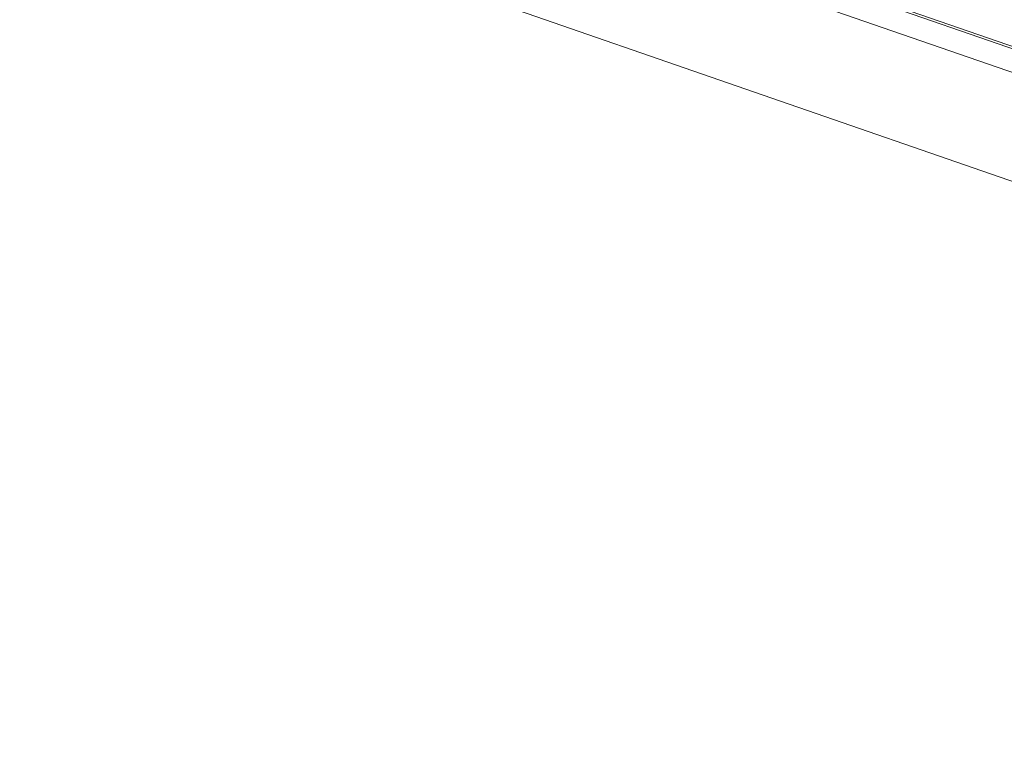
# Model space of a CAD drawing. Header units: inches. Extents: x 424 to 2043, y -237 to 445.
# Tile 228 of 256: x 712.169 to 713.142, y 11.353 to 12.075. Entities that reach past the tile are written whole.
import ezdxf

# ---------------------------------------------------------------- set-up
doc = ezdxf.new("R2010")
doc.units = ezdxf.units.IN
doc.header["$MEASUREMENT"] = 0
doc.layers.add('A-DOOR', color=31, linetype='Continuous', lineweight=9)
doc.styles.get("Standard").update_dxf_attribs({"font": 'arial.ttf'})
doc.dimstyles.new('ISO-25', dxfattribs={"dimtxt": 1.2, "dimasz": 0.5, "dimexe": 0.8, "dimexo": 50, "dimtad": 1, "dimtoh": 1, "dimdec": 1, "dimdsep": 46, "dimtxsty": 'Standard', "dimblk": 'ARCHTICK', "dimcen": 2.5, "dimadec": 0, "dimazin": 0, "dimtfac": 1, "dimtdec": 1, "dimtmove": 0, "dimatfit": 3, "dimldrblk": 'ARCHTICK', "dimfxl": 1, "dimfxlon": 1, "dimarcsym": 0})

# ---------------------------------------------------------------- blocks, each defined once
blk = doc.blocks.new('5-panel_Bi-fold_external_door_10806 - Type 1-V7-اول')
at = {"layer": 'A-DOOR'}
for p, q in [((2.581, 0.0759), (-2.331, 0.0759)), ((2.581, 0.0737), (-2.331, 0.0737)), ((-2.331, 0.0516), (2.581, 0.0516)), ((-2.331, -0.05), (2.581, -0.05))]:
    blk.add_line(p, q, dxfattribs=at)
blk = doc.blocks.new('_ArchTick')
at = {"color": 0, "linetype": 'ByBlock', "const_width": 0.15}
blk.add_lwpolyline([(-0.5, -0.5), (0.5, 0.5)], dxfattribs=at)
blk = doc.blocks.new('*D952')
at = {"color": 0, "lineweight": -2, "transparency": 16777216}
for p, q in [((701.88859, 23.51676), (701.61256, 22.76588)), ((701.88859, 23.51676), (732.66778, 12.20209)), ((732.66778, 12.20209), (732.39175, 11.45121))]:
    blk.add_line(p, q, dxfattribs=at)
at = {"layer": 'Defpoints', "color": 0, "transparency": 16777216}
for p in [(701.91322, 23.58377), (732.69241, 12.2691), (732.66778, 12.20209)]:
    blk.add_point(p, dxfattribs=at)
at = {"color": 0, "lineweight": -2, "transparency": 16777216, "xscale": 0.5, "yscale": 0.5, "zscale": 0.5}
for p, rotation in [((701.88859, 23.51676), 159.8161821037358), ((732.66778, 12.20209), 339.8161821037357)]:
    blk.add_blockref('_ArchTick', p, dxfattribs=dict(at, rotation=rotation))
at = {"color": 0, "transparency": 16777216, "insert": (717.70537, 19.02149), "char_height": 1.2, "attachment_point": 5, "rotation": 339.81618}
blk.add_mtext('32.8', dxfattribs=at)

msp = doc.modelspace()

# ---------------------------------------------------------------- block references
at = {"layer": 'A-DOOR', "rotation": 340.8941701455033}
msp.add_blockref('5-panel_Bi-fold_external_door_10806 - Type 1-V7-اول', (714.39257, 11.53794), dxfattribs=at)

# ---------------------------------------------------------------- dimensions: what is measured, and where the dimension line sits
dim = msp.add_aligned_dim(p1=(701.91322, 23.58377), p2=(732.69241, 12.2691), distance=-0.07139, dimstyle='ISO-25')
dim.commit()
dim.dimension.update_dxf_attribs({"geometry": '*D952', "text_midpoint": (717.70537, 19.02149)})

doc.saveas('drawing.dxf')
